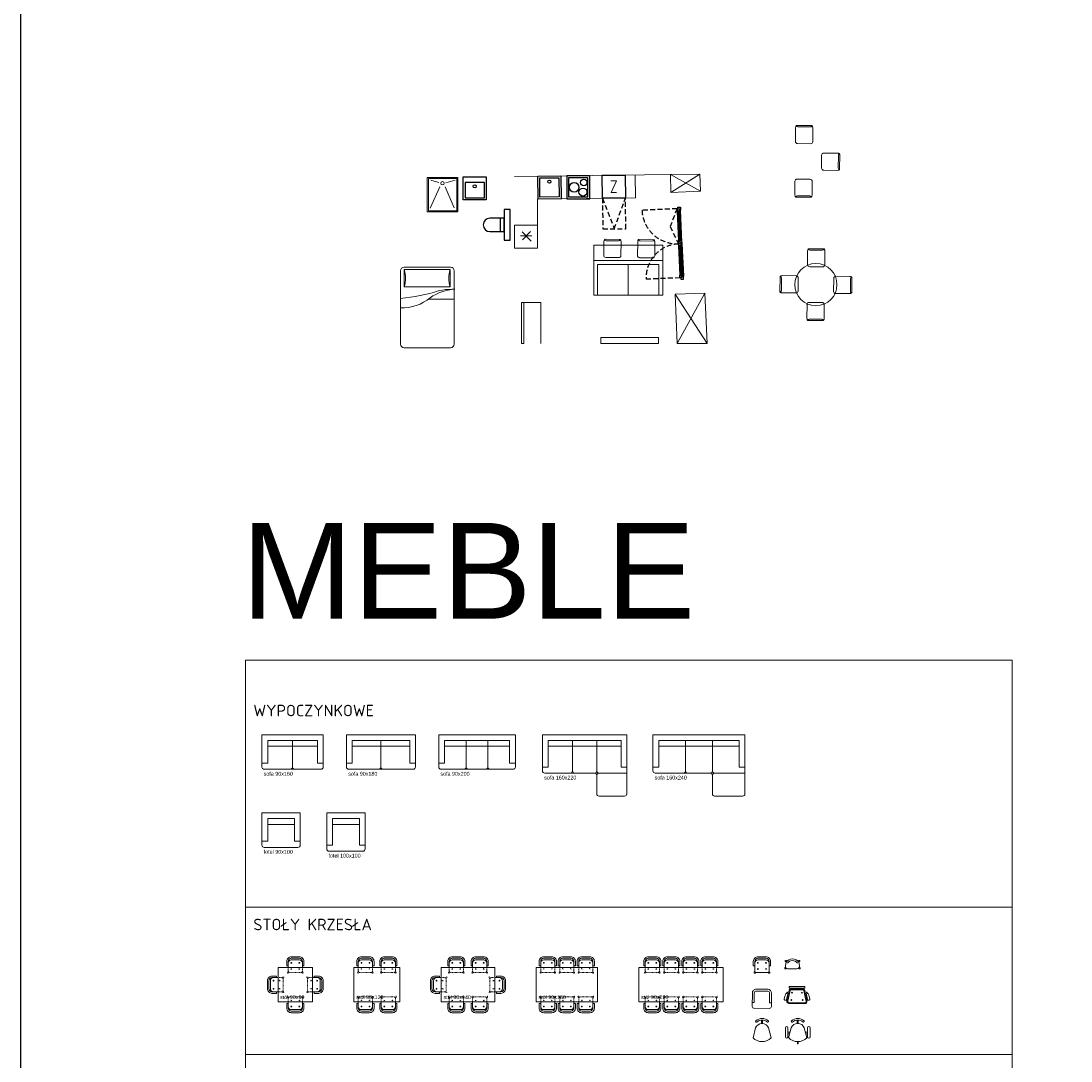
# Model space of a CAD drawing. Header units: millimetres. Extents: x -14047 to 49934, y -21523 to 14989.
# Tile 6 of 201: x -3305 to -567, y -637 to 2076. Entities that reach past the tile are written whole.
import ezdxf
from ezdxf.enums import TextEntityAlignment as Align

# ---------------------------------------------------------------- set-up
doc = ezdxf.new("R2010")
doc.units = ezdxf.units.MM
for name, pattern in [('$TD_AUDIT_GENERATED_(2C6D30)', [1.905, 1.27, -0.635]), ('ACAD_ISO03W100', [30, 12, -18]), ('DASHED', [19.05, 12.7, -6.35])]:
    doc.linetypes.add(name, pattern=pattern)
doc.layers.get('Defpoints').update_dxf_attribs({"color": 252})
doc.layers.add('000_HATCH', color=253, linetype='Continuous', lineweight=5, transparency=0.5)
for name, color, linetype, lineweight in [('000_wyposażenie', 43, 'Continuous', 18), ('02 meble', 255, 'Continuous', 9), ('02 meble cienka', 252, 'Continuous', 9), ('A_OPISY', 44, 'Continuous', 9), ('A_WYPOSAŻENIE', 181, 'Continuous', 9)]:
    doc.layers.add(name, color=color, linetype=linetype, lineweight=lineweight)
doc.layers.add('A.ME.SANITARNE', color=7, linetype='Continuous', true_color=0x878787)
for name, color, linetype in [('A.ST.WI2', 1, 'Continuous'), ('A.ST.WI3', 4, 'Continuous'), ('A.ST.WI4', 8, 'DASHED'), ('A.ST.WI5', 5, 'Continuous'), ('AA OPISY', 40, 'Continuous')]:
    doc.layers.add(name, color=color, linetype=linetype)
doc.styles.add('ARIAL', font='arial.ttf')
doc.styles.add('mam#2', font='romans.shx', dxfattribs={"width": 0.8})
doc.styles.add('ramka', font='isocpeur.ttf')
doc.styles.get("Standard").update_dxf_attribs({"font": 'arial.ttf'})

# ---------------------------------------------------------------- blocks, each defined once
blk = doc.blocks.new('s1')
at = {"layer": '02 meble', "color": 0, "ltscale": 0.5}
blk.add_lwpolyline([(-4621.4, 5059.1), (-4461.4, 5059.1), (-4461.4, 4975.1, -0.414214), (-4467.4, 4969.1), (-4615.4, 4969.1, -0.414214), (-4621.4, 4975.1)], format="xyb", close=True, dxfattribs=at)
at = {"layer": '02 meble cienka', "ltscale": 0.5}
for points in [[(-4606.4, 4985.1), (-4606.4, 5044.1), (-4476.4, 5044.1), (-4476.4, 4985.1)], [(-4606.4, 5029.1), (-4476.4, 5029.1)], [(-4606.4, 4985.1), (-4621.4, 4985.1)], [(-4461.4, 4985.1), (-4476.4, 4985.1)]]:
    blk.add_lwpolyline(points, dxfattribs=at)
for points in [[(-4541.4, 5044.1), (-4541.4, 4975.1, -0.414214), (-4547.4, 4969.1), (-4547.4, 4969.1)], [(-4541.4, 4975.1), (-4541.4, 4975.1, 0.414214), (-4535.4, 4969.1), (-4535.4, 4969.1)]]:
    blk.add_lwpolyline(points, format="xyb", dxfattribs=at)
blk = doc.blocks.new('s2')
at = {"layer": '02 meble', "color": 0, "ltscale": 0.5}
blk.add_lwpolyline([(-4400.9, 5059.1), (-4220.9, 5059.1), (-4220.9, 4975.1, -0.414214), (-4226.9, 4969.1), (-4394.9, 4969.1, -0.414214), (-4400.9, 4975.1)], format="xyb", close=True, dxfattribs=at)
at = {"layer": '02 meble cienka', "ltscale": 0.5}
for points in [[(-4385.9, 4985.1), (-4385.9, 5044.1), (-4235.9, 5044.1), (-4235.9, 4985.1)], [(-4385.9, 5029.1), (-4235.9, 5029.1)], [(-4385.9, 4985.1), (-4400.9, 4985.1)], [(-4220.9, 4985.1), (-4235.9, 4985.1)]]:
    blk.add_lwpolyline(points, dxfattribs=at)
for points in [[(-4310.9, 5044.1), (-4310.9, 4975.1, -0.414214), (-4316.9, 4969.1), (-4316.9, 4969.1)], [(-4310.9, 4975.1), (-4310.9, 4975.1, 0.414214), (-4304.9, 4969.1), (-4304.9, 4969.1)]]:
    blk.add_lwpolyline(points, format="xyb", dxfattribs=at)
blk = doc.blocks.new('s3')
at = {"layer": '02 meble', "color": 0, "ltscale": 0.5}
blk.add_lwpolyline([(-4160.4, 5059.1), (-3960.4, 5059.1), (-3960.4, 4975.1, -0.414214), (-3966.4, 4969.1), (-4154.4, 4969.1, -0.414214), (-4160.4, 4975.1)], format="xyb", close=True, dxfattribs=at)
at = {"layer": '02 meble cienka', "ltscale": 0.5}
for points in [[(-4145.4, 4985.1), (-4145.4, 5044.1), (-3975.4, 5044.1), (-3975.4, 4985.1)], [(-4145.4, 5029.1), (-3975.4, 5029.1)], [(-4145.4, 4985.1), (-4160.4, 4985.1)], [(-3960.4, 4985.1), (-3975.4, 4985.1)]]:
    blk.add_lwpolyline(points, dxfattribs=at)
for points in [[(-4088.7, 5044.1), (-4088.7, 4975.1, -0.414214), (-4094.7, 4969.1), (-4094.7, 4969.1)], [(-4032, 5044.1), (-4032, 4975.1, -0.414214), (-4038, 4969.1), (-4038, 4969.1)], [(-4088.7, 4975.1), (-4088.7, 4975.1, 0.414214), (-4082.7, 4969.1), (-4082.7, 4969.1)], [(-4032, 4975.1), (-4032, 4975.1, 0.414214), (-4026, 4969.1), (-4026, 4969.1)]]:
    blk.add_lwpolyline(points, format="xyb", dxfattribs=at)
blk = doc.blocks.new('s9')
at = {"layer": '02 meble', "color": 0, "ltscale": 0.5}
blk.add_lwpolyline([(-3145.7, 4749.6, 0.414214), (-3151.7, 4755.6), (-3294.7, 4755.6, -0.414214), (-3300.7, 4761.6), (-3300.7, 4855.6), (-3060.7, 4855.6), (-3060.7, 4761.6), (-3060.7, 4701.6, -0.414214), (-3066.7, 4695.6), (-3139.7, 4695.6, -0.414214), (-3145.7, 4701.6), (-3145.7, 4749.6)], format="xyb", dxfattribs=at)
at = {"layer": '02 meble cienka', "ltscale": 0.5}
for points in [[(-3285.7, 4771.6), (-3285.7, 4840.6), (-3075.7, 4840.6), (-3075.7, 4771.6)], [(-3285.7, 4825.6), (-3075.7, 4825.6)], [(-3285.7, 4771.6), (-3300.7, 4771.6)], [(-3060.7, 4771.6), (-3075.7, 4771.6)], [(-3139.7, 4755.6), (-3060.7, 4755.6)]]:
    blk.add_lwpolyline(points, dxfattribs=at)
for points in [[(-3215.7, 4840.6), (-3215.7, 4761.6, -0.414214), (-3221.7, 4755.6), (-3221.7, 4755.6)], [(-3145.7, 4840.6), (-3145.7, 4761.6, -0.414214), (-3151.7, 4755.6), (-3151.7, 4755.6)], [(-3215.7, 4761.6), (-3215.7, 4761.6, 0.414214), (-3209.7, 4755.6), (-3209.7, 4755.6)], [(-3145.7, 4761.6), (-3145.7, 4761.6, 0.414214), (-3139.7, 4755.6), (-3139.7, 4755.6)], [(-3145.7, 4749.6), (-3145.7, 4749.6, -0.414214), (-3139.7, 4755.6), (-3139.7, 4755.6)]]:
    blk.add_lwpolyline(points, format="xyb", dxfattribs=at)
blk = doc.blocks.new('s10')
at = {"layer": '02 meble', "color": 0, "ltscale": 0.5}
blk.add_lwpolyline([(-3368.8, 4761.6), (-3368.8, 4701.6, -0.414214), (-3374.8, 4695.6), (-3441.1, 4695.6, -0.414214), (-3447.1, 4701.6), (-3447.1, 4749.6, 0.414214), (-3453.1, 4755.6), (-3582.8, 4755.6, -0.414214), (-3588.8, 4761.6), (-3588.8, 4855.6), (-3368.8, 4855.6), (-3368.8, 4761.6)], format="xyb", dxfattribs=at)
at = {"layer": '02 meble cienka', "ltscale": 0.5}
for points in [[(-3573.8, 4771.6), (-3573.8, 4840.6), (-3383.8, 4840.6), (-3383.8, 4771.6)], [(-3573.8, 4825.6), (-3383.8, 4825.6)], [(-3573.8, 4771.6), (-3588.8, 4771.6)], [(-3368.8, 4771.6), (-3383.8, 4771.6)], [(-3441.1, 4755.6), (-3368.8, 4755.6)]]:
    blk.add_lwpolyline(points, dxfattribs=at)
for points in [[(-3510.5, 4840.6), (-3510.5, 4761.6, -0.414214), (-3516.5, 4755.6), (-3516.5, 4755.6)], [(-3447.1, 4840.6), (-3447.1, 4761.6, -0.414214), (-3453.1, 4755.6), (-3453.1, 4755.6)], [(-3510.5, 4761.6), (-3510.5, 4761.6, 0.414214), (-3504.5, 4755.6), (-3504.5, 4755.6)], [(-3447.1, 4761.6), (-3447.1, 4761.6, 0.414214), (-3441.1, 4755.6), (-3441.1, 4755.6)], [(-3447.1, 4749.6), (-3447.1, 4749.6, -0.414214), (-3441.1, 4755.6), (-3441.1, 4755.6)]]:
    blk.add_lwpolyline(points, format="xyb", dxfattribs=at)
blk = doc.blocks.new('f1')
at = {"layer": '02 meble', "color": 0, "ltscale": 0.5}
blk.add_lwpolyline([(-3756.9, 4855.6), (-3756.9, 4761.6, -0.414214), (-3762.9, 4755.6), (-3850.9, 4755.6, -0.414214), (-3856.9, 4761.6), (-3856.9, 4855.6), (-3756.9, 4855.6)], format="xyb", dxfattribs=at)
at = {"layer": '02 meble cienka', "ltscale": 0.5}
for points in [[(-3841.9, 4771.6), (-3841.9, 4840.6), (-3771.9, 4840.6), (-3771.9, 4771.6)], [(-3841.9, 4825.6), (-3771.9, 4825.6)], [(-3841.9, 4771.6), (-3856.9, 4771.6)], [(-3756.9, 4771.6), (-3771.9, 4771.6)]]:
    blk.add_lwpolyline(points, dxfattribs=at)
blk = doc.blocks.new('f2')
at = {"layer": '02 meble', "color": 0, "ltscale": 0.5}
blk.add_lwpolyline([(-4521.4, 4845.6), (-4521.4, 4761.6, -0.414214), (-4527.4, 4755.6), (-4615.4, 4755.6, -0.414214), (-4621.4, 4761.6), (-4621.4, 4845.6), (-4521.4, 4845.6)], format="xyb", dxfattribs=at)
at = {"layer": '02 meble cienka', "ltscale": 0.5}
for points in [[(-4606.4, 4771.6), (-4606.4, 4830.6), (-4536.4, 4830.6), (-4536.4, 4771.6)], [(-4606.4, 4815.6), (-4536.4, 4815.6)], [(-4606.4, 4771.6), (-4621.4, 4771.6)], [(-4521.4, 4771.6), (-4536.4, 4771.6)]]:
    blk.add_lwpolyline(points, dxfattribs=at)
blk = doc.blocks.new('k1')
at = {"layer": '02 meble', "color": 0, "ltscale": 0.5}
for p, q in [((-4539.8, 4448.5), (-4539.8, 4461.5)), ((-4506.8, 4444.5), (-4535.8, 4444.5)), ((-4502.8, 4461.5), (-4502.8, 4448.5))]:
    blk.add_line(p, q, dxfattribs=at)
for points in [[(-4543.8, 4461.5), (-4543.8, 4473.5, -0.414214), (-4531.8, 4485.5), (-4510.8, 4485.5, -0.414214), (-4498.8, 4473.5), (-4498.8, 4461.5)], [(-4537.4, 4444.8), (-4539.4, 4442.9, -0.414214), (-4541.5, 4442.9), (-4541.5, 4442.9), (-4541.5, 4442.9, -0.414214), (-4541.5, 4445), (-4539.5, 4447)], [(-4505.3, 4444.8), (-4503.3, 4442.9, 0.414214), (-4501.2, 4442.9), (-4501.2, 4442.9), (-4501.2, 4442.9, 0.414214), (-4501.2, 4445), (-4503.2, 4447)]]:
    blk.add_lwpolyline(points, format="xyb", dxfattribs=at)
for points in [[(-4539.8, 4461.5), (-4543.8, 4461.5)], [(-4498.8, 4461.5), (-4502.8, 4461.5)]]:
    blk.add_lwpolyline(points, dxfattribs=at)
for centre, start, end in [((-4535.8, 4448.5), 180, 270), ((-4506.8, 4448.5), 270, 0)]:
    blk.add_arc(centre, 4, start, end, dxfattribs=at)
at = {"layer": '02 meble cienka', "ltscale": 0.5}
blk.add_line((-4531.8, 4481.5), (-4510.8, 4481.5), dxfattribs=at)
blk.add_lwpolyline([(-4539.8, 4469.5), (-4539.8, 4469.5, -0.414214), (-4531.8, 4477.5), (-4510.8, 4477.5, -0.414214), (-4502.8, 4469.5), (-4502.8, 4469.5)], format="xyb", dxfattribs=at)
for points in [[(-4539.8, 4461.5), (-4539.8, 4473.5)], [(-4502.8, 4461.5), (-4502.8, 4473.5)]]:
    blk.add_lwpolyline(points, dxfattribs=at)
for centre in [(-4531.8, 4469.5), (-4510.8, 4469.5), (-4531.8, 4453.5), (-4510.8, 4453.5)]:
    blk.add_circle(centre, 1, dxfattribs=at)
for centre, start, end in [((-4531.8, 4473.5), 90, 180), ((-4510.8, 4473.5), 0, 90)]:
    blk.add_arc(centre, 8, start, end, dxfattribs=at)
blk = doc.blocks.new('k3')
at = {"layer": '02 meble', "color": 0, "ltscale": 0.5}
for p, q in [((-4283.9, 4417.2), (-4283.9, 4421.2)), ((-4246.9, 4421.2), (-4246.9, 4417.2))]:
    blk.add_line(p, q, dxfattribs=at)
blk.add_lwpolyline([(-4287.9, 4421.2), (-4287.9, 4433.2, -0.414214), (-4275.9, 4445.2), (-4254.9, 4445.2, -0.414214), (-4242.9, 4433.2), (-4242.9, 4421.2)], format="xyb", dxfattribs=at)
for points in [[(-4283.9, 4421.2), (-4287.9, 4421.2)], [(-4242.9, 4421.2), (-4246.9, 4421.2)]]:
    blk.add_lwpolyline(points, dxfattribs=at)
at = {"layer": '02 meble cienka', "ltscale": 0.5}
blk.add_line((-4275.9, 4441.2), (-4254.9, 4441.2), dxfattribs=at)
at = {"layer": '02 meble cienka', "linetype": 'ACAD_ISO03W100', "ltscale": 0.08}
for p, q in [((-4283.9, 4408.2), (-4283.9, 4417.2)), ((-4246.9, 4417.2), (-4246.9, 4408.2)), ((-4250.9, 4404.2), (-4279.9, 4404.2))]:
    blk.add_line(p, q, dxfattribs=at)
at = {"layer": '02 meble cienka', "ltscale": 0.5}
blk.add_lwpolyline([(-4283.9, 4429.2), (-4283.9, 4429.2, -0.414214), (-4275.9, 4437.2), (-4254.9, 4437.2, -0.414214), (-4246.9, 4429.2), (-4246.9, 4429.2)], format="xyb", dxfattribs=at)
for points in [[(-4283.9, 4421.2), (-4283.9, 4433.2)], [(-4246.9, 4421.2), (-4246.9, 4433.2)]]:
    blk.add_lwpolyline(points, dxfattribs=at)
at = {"layer": '02 meble cienka', "linetype": 'ACAD_ISO03W100', "ltscale": 0.08}
for points in [[(-4281.5, 4404.5), (-4283.5, 4402.6, -0.414214), (-4285.6, 4402.6), (-4285.6, 4402.6), (-4285.6, 4402.6, -0.414214), (-4285.6, 4404.7), (-4283.6, 4406.7)], [(-4249.4, 4404.5), (-4247.4, 4402.6, 0.414214), (-4245.3, 4402.6), (-4245.3, 4402.6), (-4245.3, 4402.6, 0.414214), (-4245.3, 4404.7), (-4247.3, 4406.7)]]:
    blk.add_lwpolyline(points, format="xyb", dxfattribs=at)
at = {"layer": '02 meble cienka', "ltscale": 0.5}
for centre in [(-4275.9, 4429.2), (-4254.9, 4429.2)]:
    blk.add_circle(centre, 1, dxfattribs=at)
at = {"layer": '02 meble cienka', "linetype": 'ACAD_ISO03W100', "ltscale": 0.08}
for centre in [(-4275.9, 4413.2), (-4254.9, 4413.2)]:
    blk.add_circle(centre, 1, dxfattribs=at)
at = {"layer": '02 meble cienka', "ltscale": 0.5}
for centre, start, end in [((-4275.9, 4433.2), 90, 180), ((-4254.9, 4433.2), 0, 90)]:
    blk.add_arc(centre, 8, start, end, dxfattribs=at)
at = {"layer": '02 meble cienka', "linetype": 'ACAD_ISO03W100', "ltscale": 0.08}
for centre, start, end in [((-4279.9, 4408.2), 180, 270), ((-4250.9, 4408.2), 270, 0)]:
    blk.add_arc(centre, 4, start, end, dxfattribs=at)
blk = doc.blocks.new('k5')
at = {"layer": '02 meble', "color": 0, "ltscale": 0.5}
for points in [[(-2797.2, 4468.3), (-2799, 4470.1, 0.414214), (-2801.1, 4470.1), (-2801.1, 4470.1), (-2801.1, 4470.1, 0.414214), (-2801.1, 4467.9), (-2799.1, 4465.9)], [(-2799.1, 4465.9), (-2800.9, 4457.3, 0.474779), (-2794.3, 4449.2), (-2770.9, 4449.2, 0.474779), (-2764.3, 4457.3), (-2766, 4465.9)], [(-2768, 4468.3), (-2766.1, 4470.1, -0.414214), (-2764, 4470.1), (-2764, 4470.1), (-2764, 4470.1, -0.414214), (-2764, 4467.9), (-2766, 4465.9)], [(-2798.5, 4450.6), (-2800.2, 4448.8, -0.414214), (-2802.4, 4448.8), (-2802.4, 4448.8), (-2802.4, 4448.8, -0.414214), (-2802.4, 4451), (-2800.4, 4452.9)], [(-2766.7, 4450.6), (-2764.9, 4448.8, 0.414214), (-2762.8, 4448.8), (-2762.8, 4448.8), (-2762.8, 4448.8, 0.414214), (-2762.8, 4451), (-2764.8, 4452.9)]]:
    blk.add_lwpolyline(points, format="xyb", dxfattribs=at)
blk.add_arc((-2782.6, 4454.1), 20.4, 35.6598, 144.3402, dxfattribs=at)
at = {"layer": '02 meble cienka', "ltscale": 0.5}
blk.add_arc((-2782.6, 4454.1), 16.4, 35.6598, 144.3402, dxfattribs=at)
blk = doc.blocks.new('k6')
at = {"layer": '02 meble', "color": 0}
for p, q in [((-2887.6, 4350.8), (-2887.2, 4385.8)), ((-2847.1, 4395.4), (-2877.1, 4395.7)), ((-2837.6, 4350.3), (-2837.2, 4385.3)), ((-2842.6, 4345.4), (-2882.6, 4345.8))]:
    blk.add_line(p, q, dxfattribs=at)
for centre, radius, start, end in [((-2877.2, 4385.7), 10, 89.4208, 179.4208), ((-2847.2, 4385.4), 10, 359.4208, 89.4208), ((-2882.6, 4350.8), 5, 179.4208, 269.4208), ((-2842.6, 4350.4), 5, 269.4208, 359.4208)]:
    blk.add_arc(centre, radius, start, end, dxfattribs=at)
at = {"layer": '02 meble cienka'}
for p, q in [((-2882.5, 4360.8), (-2882.2, 4385.8)), ((-2847.2, 4390.4), (-2877.2, 4390.7)), ((-2842.5, 4360.4), (-2842.2, 4385.4)), ((-2882.5, 4360.8), (-2887.5, 4360.8)), ((-2837.5, 4360.3), (-2842.5, 4360.4))]:
    blk.add_line(p, q, dxfattribs=at)
for centre, start, end in [((-2877.2, 4385.7), 89.4208, 179.4208), ((-2847.2, 4385.4), 359.4208, 89.4208)]:
    blk.add_arc(centre, 5, start, end, dxfattribs=at)
blk = doc.blocks.new('k7')
at = {"layer": '02 meble', "color": 0}
for points in [[(-2802.3, 4376.6), (-2800.3, 4383.2, -0.414214), (-2798.3, 4384.4), (-2796.2, 4383.9, -0.414214), (-2795.1, 4381.9), (-2797, 4372.9)], [(-2795.4, 4387, 1), (-2797.5, 4387.6), (-2798.3, 4384.4)], [(-2796.2, 4383.9), (-2795.4, 4387, 0.414214)], [(-2739.1, 4376.6), (-2741.1, 4383.2, 0.414214), (-2743.1, 4384.4), (-2745.2, 4383.9, 0.414214), (-2746.4, 4381.9), (-2744.5, 4372.9)], [(-2746, 4387, -1), (-2743.9, 4387.6), (-2743.1, 4384.4)], [(-2745.2, 4383.9), (-2746, 4387, -0.414214)], [(-2797, 4372.9), (-2797.9, 4368.5, -0.414214), (-2800.5, 4367), (-2802.6, 4367.5, -0.414214), (-2804.2, 4370.2), (-2802.3, 4376.6)], [(-2744.5, 4372.9), (-2743.6, 4368.5, 0.414214), (-2740.9, 4367), (-2738.8, 4367.5, 0.414214), (-2737.2, 4370.2), (-2739.1, 4376.6)]]:
    blk.add_lwpolyline(points, format="xyb", dxfattribs=at)
for points in [[(-2746.2, 4371.5), (-2750.4, 4392.5, 0.365317), (-2754.7, 4396.2), (-2786.6, 4396.4, 0.365317), (-2790.9, 4392.8), (-2797, 4364.7, 0.464861), (-2791.7, 4358.3), (-2783.4, 4358.3), (-2750.2, 4358, 0.464861), (-2744.8, 4364.3)], [(-2789.8, 4398.7), (-2751.7, 4398.4, 0.414214), (-2750.1, 4400), (-2750.1, 4401.1, 0.414214), (-2751.7, 4402.7), (-2789.8, 4403, 0.414214), (-2791.4, 4401.4), (-2791.4, 4400.3, 0.414214)]]:
    blk.add_lwpolyline(points, format="xyb", close=True, dxfattribs=at)
at = {"layer": '02 meble cienka'}
for points in [[(-2794.9, 4364.4), (-2788.7, 4392.4)], [(-2782.2, 4387.6), (-2784.8, 4385.1)], [(-2782.2, 4385.1), (-2784.7, 4387.6)], [(-2759.2, 4387.5), (-2756.7, 4384.9)], [(-2759.2, 4384.9), (-2756.7, 4387.4)], [(-2784.3, 4366.4), (-2786.8, 4368.9)], [(-2784.3, 4368.9), (-2786.8, 4366.4)], [(-2757.5, 4366.1), (-2754.9, 4368.7)], [(-2757.4, 4368.7), (-2754.9, 4366.1)]]:
    blk.add_lwpolyline(points, dxfattribs=at)
for points in [[(-2748.3, 4370.7), (-2752.6, 4392.1, 0.369708), (-2754.7, 4394), (-2786.6, 4394.2, 0.365317), (-2788.7, 4392.4)], [(-2794.9, 4364.3, 0.461561), (-2791.7, 4360.5), (-2750.2, 4360.2)], [(-2750.2, 4360.2, 0.461561), (-2746.9, 4363.9), (-2748.3, 4370.7)]]:
    blk.add_lwpolyline(points, format="xyb", dxfattribs=at)
blk = doc.blocks.new('Krzesło kuchenne')
for p, q in [((5050.5, 10597.3), (5050.5, 10582.9)), ((5054.8, 10597.3), (5054.8, 10582.9)), ((5024.2, 10563.6), (5013.3, 10520.9)), ((5092.1, 10520.9), (5081.2, 10563.6))]:
    blk.add_line(p, q)
for centre, radius, start, end in [((5052.7, 10561.1), 43.6, 50.8845, 129.1155), ((5052.7, 10561.1), 36.3, 50.8845, 129.1155), ((5027.8, 10592.4), 3.67, 136.3492, 301.8818), ((5052.7, 10552.3), 30.7, 21.5956, 158.4044), ((5077.6, 10592.4), 3.67, 238.1182, 43.6508), ((5052.7, 10558.6), 54.6, 223.7116, 316.2884)]:
    blk.add_arc(centre, radius, start, end)
blk = doc.blocks.new('A$C24F04D3E')
for p, q in [((52.4, 102.3), (52.4, 87.9)), ((56.7, 102.3), (56.7, 87.9)), ((0.7, 29.3), (0.7, 68.8)), ((11.7, 68.8), (11.7, 29.3)), ((21.5, 50.7), (11.7, 50.7)), ((26, 68.5), (15.1, 25.9)), ((94, 25.9), (83.1, 68.5)), ((87.7, 50.7), (97.5, 50.7)), ((97.5, 68.8), (97.5, 29.3)), ((108.4, 29.3), (108.4, 68.8)), ((11.7, 42.5), (19.4, 42.5)), ((53.4, 9.1), (53.4, 0)), ((53.4, 0), (55.7, 0)), ((55.7, 0), (55.7, 9.1)), ((97.5, 42.5), (89.8, 42.5))]:
    blk.add_line(p, q)
for centre, radius, start, end in [((29.7, 97.3), 3.67, 136.3492, 301.8818), ((54.6, 66), 43.6, 50.8845, 129.1155), ((54.6, 66), 36.3, 50.8845, 129.1155), ((79.4, 97.3), 3.67, 238.1182, 43.6508), ((6.2, 68.8), 5.49, 0, 180), ((54.6, 57.3), 30.7, 21.5956, 158.4044), ((102.9, 68.8), 5.49, 0, 180), ((6.2, 29.3), 5.49, 180, 0), ((54.6, 63.6), 54.6, 223.7116, 316.2884), ((102.9, 29.3), 5.49, 180, 0)]:
    blk.add_arc(centre, radius, start, end)
blk = doc.blocks.new('lozko')
at = {"layer": '000_wyposażenie', "linetype": 'ByBlock'}
for p, q in [((15299.5, 9383.9), (15299.5, 9504.7)), ((15309.1, 9514.3), (15499.9, 9514.3)), ((15357.1, 9508.5), (15357.1, 9514.3)), ((15382.7, 9448.5), (15382.7, 9514.3)), ((15509.5, 9504.7), (15509.5, 9383.9)), ((15305.9, 9503.5), (15305.9, 9383.9)), ((15350.7, 9503.5), (15305.9, 9503.5)), ((15350.7, 9383.9), (15350.7, 9503.5)), ((15305.9, 9383.9), (15350.7, 9383.9)), ((15499.9, 9374.3), (15309.1, 9374.3))]:
    blk.add_line(p, q, dxfattribs=at)
for centre, radius, start, end in [((15309.1, 9504.7), 9.6, 90, 180), ((15474.6, 9520.9), 117.6, 182.5398, 216.0403), ((15510.7, 9508.5), 153.6, 179.9814, 192.4667), ((15499.9, 9504.7), 9.6, 0, 90), ((15328.3, 9580.3), 80, 253.7398, 286.2602), ((14899.2, 9329.3), 484.1, 5.3221, 17.5536), ((15290.6, 9379.1), 114.8, 357.5774, 39.2378), ((15309.1, 9383.9), 9.6, 180, 270), ((15328.3, 9307.1), 80, 73.7398, 106.2602), ((15499.9, 9383.9), 9.6, 270, 0)]:
    blk.add_arc(centre, radius, start, end, dxfattribs=at)
blk = doc.blocks.new('chair')
at = {"layer": '000_wyposażenie'}
for p, q in [((14567.7, 2059), (14601.4, 2058.8)), ((14601.4, 2058.8), (14567.7, 2059)), ((14561.8, 2017.4), (14562, 2053.4)), ((14562, 2053.4), (14561.8, 2017.4)), ((14607, 2053.1), (14606.8, 2017.1)), ((14606.8, 2017.1), (14607, 2053.1)), ((14562.7, 2014.7), (14564.7, 2013)), ((14562.7, 2014.7), (14564.7, 2013)), ((14564.8, 2011.8), (14603.6, 2011.5)), ((14603.6, 2011.5), (14564.8, 2011.8)), ((14601.1, 2011.5), (14567.4, 2011.7)), ((14567.4, 2011.7), (14601.1, 2011.5)), ((14567.9, 2015.3), (14600.7, 2015.1)), ((14600.7, 2015.1), (14567.9, 2015.3)), ((14605.8, 2014.4), (14603.9, 2012.7)), ((14605.8, 2014.4), (14603.9, 2012.7))]:
    blk.add_line(p, q, dxfattribs=at)
for centre, radius, start, end in [((14567.6, 2053.4), 5.63, 89.6282, 179.6282), ((14567.6, 2053.4), 5.63, 89.6282, 179.6282), ((14601.4, 2053.1), 5.63, 359.6282, 89.6282), ((14601.4, 2053.1), 5.63, 359.6282, 89.6282), ((14567.4, 2017.4), 5.63, 179.6282, 269.6282), ((14567.4, 2017.4), 5.63, 179.6282, 269.6282), ((14564.9, 2014), 2.25, 161.4949, 269.6282), ((14564.9, 2014), 2.25, 161.4949, 269.6282), ((14567.9, 2011.9), 3.38, 89.6282, 161.4949), ((14567.9, 2011.9), 3.38, 89.6282, 161.4949), ((14600.7, 2011.7), 3.38, 17.7614, 89.6282), ((14600.7, 2011.7), 3.38, 17.7614, 89.6282), ((14601.2, 2017.2), 5.63, 269.6282, 359.6282), ((14601.2, 2017.2), 5.63, 269.6282, 359.6282), ((14603.6, 2013.8), 2.25, 269.6282, 17.7614), ((14603.6, 2013.8), 2.25, 269.6282, 17.7614)]:
    blk.add_arc(centre, radius, start, end, dxfattribs=at)
blk = doc.blocks.new('*U98')
at = {"layer": '000_wyposażenie'}
blk.add_blockref('chair', (-14584.4, -2035.3), dxfattribs=at)
blk = doc.blocks.new('*U99')
at = {"layer": '000_wyposażenie', "color": 0, "linetype": 'ByBlock', "lineweight": -2, "transparency": 16777216}
for p, rotation in [((15402.7, 2591.7), 180), ((15332, 2522.6), 269.9999999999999), ((15471.8, 2521), 90.00000000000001)]:
    blk.add_blockref('*U98', p, dxfattribs=dict(at, rotation=rotation))
blk.add_blockref('*U98', (15401.1, 2451.9), dxfattribs=at)
blk = doc.blocks.new('wc 80')
blk.add_line((57.5, -25), (22.5, -25))
blk.add_lwpolyline([(0, -15), (80, -15), (80, 0), (0, 0)], close=True)
blk.add_lwpolyline([(57.5, -52.5), (57.5, -15), (22.5, -15), (22.5, -52.5)])
blk.add_arc((40, -52.5), 17.5, 180, 360)
blk = doc.blocks.new('umywalka 60')
for points in [[(30, -60), (-30, -60), (-30, 0), (30, 0)], [(-25, -55), (25, -55), (25, -15), (-25, -15)]]:
    blk.add_lwpolyline(points, close=True)
blk.add_circle((0, -25), 4)
blk = doc.blocks.new('prys')
at = {"layer": '000_HATCH'}
for p, q in [((14929.7, 3623.5), (14904.3, 3568.1)), ((14906.3, 3640.4), (14927.1, 3634.4)), ((14943.4, 3623), (14966.5, 3568.3)), ((14945.2, 3633.7), (14969.6, 3640.4))]:
    blk.add_line(p, q, dxfattribs=at)
for points in [[(14896.5, 3558), (14976.5, 3558), (14976.5, 3648), (14896.5, 3648)], [(14899.5, 3561), (14973.5, 3561), (14973.5, 3645), (14899.5, 3645)]]:
    blk.add_lwpolyline(points, close=True, dxfattribs=at)
blk.add_circle((14936.4, 3632.9), 4.35, dxfattribs=at)
blk = doc.blocks.new('KUCHENKA')
for points in [[(-5, -5), (55, -5), (55, 55), (-5, 55)], [(0, 0), (50, 0), (50, 50), (0, 50)]]:
    blk.add_lwpolyline(points, close=True)
for centre, radius in [((25, 35.5), 12.5), ((12.5, 12.5), 10.5), ((37.5, 10.5), 8.5)]:
    blk.add_circle(centre, radius)
blk = doc.blocks.new('zlew')
for points in [[(30, -5), (-30, -5), (-30, 55), (30, 55)], [(25, 0), (-25, 0), (-25, 50), (25, 50)]]:
    blk.add_lwpolyline(points, close=True)
blk.add_circle((0, 40), 4)
blk = doc.blocks.new('zmywarka')
blk.add_lwpolyline([(30, -60), (-30, -60), (-30, 0), (30, 0)], close=True)
at = {"linetype": '$TD_AUDIT_GENERATED_(2C6D30)', "ltscale": 10}
for points in [[(-30, -60), (-30, -140), (30, -140), (30, -60)], [(-30, -60), (0, -140), (30, -60)]]:
    blk.add_lwpolyline(points, dxfattribs=at)
at = {"style": 'mam#2', "width": 0.8}
blk.add_text('Z', height=30, dxfattribs=at).set_placement((0, -30), align=Align.MIDDLE_CENTER)
blk = doc.blocks.new('ok-ramiak2')
at = {"layer": 'A.ST.WI3'}
for points in [[(-5.7, -4.7), (-5.2, -7), (1.3, -7), (1.3, -2), (-0.4, -2), (-0.4, 0), (-5.2, 0), (-5.2, 0), (-5.7, -2.3), (-3.7, -2.3), (-3.7, -4.7)], [(8.3, -4.7), (7.8, -7), (1.8, -7), (1.8, -2), (0, -2), (0, 0), (7.8, 0), (7.8, 0), (8.3, -2.3), (6.3, -2.3), (6.3, -4.7)], [(3.8, -7), (3.3, -9), (-0.7, -9), (-1.2, -7)]]:
    blk.add_lwpolyline(points, close=True, dxfattribs=at)
blk.add_lwpolyline([(1.3, -3.5), (1.3, -5.5)], dxfattribs=at)
blk = doc.blocks.new('ok-ramiak1')
at = {"layer": 'A.ST.WI3'}
blk.add_lwpolyline([(0, 0), (8, 0), (8, 2), (5.3, 2), (5.3, 7), (0, 7), (0, 0)], dxfattribs=at)
blk.add_lwpolyline([(11, 4.3), (10.5, 2), (5.3, 2), (5.3, 7), (3.9, 7), (3.9, 9), (10.5, 9), (10.5, 9), (11, 6.7), (9, 6.7), (9, 4.3)], close=True, dxfattribs=at)
blk = doc.blocks.new('OB04')
at = {"layer": 'A.ST.WI4'}
for points in [[(4.9, -16), (4.9, 72.4)], [(185.1, -16), (185.1, 75.4)], [(185.1, -16), (139.4, 4), (93.7, -16)]]:
    blk.add_lwpolyline(points, dxfattribs=at)
for centre, radius, start, end in [((4.9, -16), 88.4, 0, 90), ((185.1, -16), 91.4, 90, 180)]:
    blk.add_arc(centre, radius, start, end, dxfattribs=at)
at = {"layer": 'A.ST.WI5'}
for p, q in [((93, -25), (9, -25)), ((97, -25), (181, -25))]:
    blk.add_line(p, q, dxfattribs=at)
for points in [[(88.5, -16), (11.5, -16)], [(88.5, -23), (11.5, -23)], [(12, -18.3), (88, -18.3)], [(12, -20.7), (88, -20.7)], [(178.5, -16), (101.5, -16)], [(178.5, -23), (101.5, -23)], [(102, -18.3), (178, -18.3)], [(102, -20.7), (180, -20.7)]]:
    blk.add_lwpolyline(points, dxfattribs=at)
at = {"layer": 'A.ST.WI3', "rotation": 359.9999998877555}
for name, p in [('ok-ramiak1', (1, -25)), ('ok-ramiak2', (93.7, -16))]:
    blk.add_blockref(name, p, dxfattribs=at)
at = {"layer": 'A.ST.WI3', "xscale": -1, "rotation": 1.122444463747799e-07}
blk.add_blockref('ok-ramiak1', (189, -25), dxfattribs=at)
blk = doc.blocks.new('sofa')
at = {"layer": '000_wyposażenie'}
blk.add_line((19002, 5337.3), (19002, 5257.3), dxfattribs=at)
for points in [[(18912, 5257.3), (19092, 5257.3), (19092, 5347.3), (18912, 5347.3)], [(18922, 5257.3), (19082, 5257.3), (19082, 5337.3), (18922, 5337.3)]]:
    blk.add_lwpolyline(points, close=True, dxfattribs=at)

msp = doc.modelspace()

# ---------------------------------------------------------------- linework, layer by layer
at = {"layer": '000_HATCH'}
msp.add_line((-2017.893, 1670.571), (-1611.418, 1675.412), dxfattribs=at)
msp.add_lwpolyline([(-1999.867, 1341.388), (-1993.898, 1341.388), (-1993.898, 1234.611), (-1999.867, 1234.611)], close=True, dxfattribs=at)
at = {"layer": '000_wyposażenie'}
for p, q in [((-1702.445, 1614.324), (-1703.16, 1674.32)), ((-1611.418, 1675.412), (-1534.847, 1676.324)), ((-1610.861, 1628.619), (-1611.418, 1675.412)), ((-1611.418, 1675.412), (-1532.933, 1631.984)), ((-1534.847, 1676.324), (-1610.861, 1628.619)), ((-1532.933, 1631.984), (-1534.847, 1676.324)), ((-1610.861, 1628.619), (-1532.933, 1631.983)), ((-1957.893, 1611.282), (-1702.445, 1614.324)), ((-1957.893, 1483.333), (-1957.893, 1611.282)), ((-2002.995, 1515.135), (-1973.028, 1514.992)), ((-1998.304, 1525.812), (-1974.703, 1501.495)), ((-1997.389, 1504.969), (-1976.333, 1526.339)), ((-2017.893, 1483.333), (-1957.893, 1483.333)), ((-1599.389, 1362.866), (-1521.461, 1366.23)), ((-1599.389, 1362.866), (-1593.852, 1234.611)), ((-1599.389, 1362.866), (-1515.779, 1234.611)), ((-1521.461, 1366.23), (-1593.852, 1234.611)), ((-1521.461, 1366.23), (-1515.779, 1234.611)), ((-1999.867, 1341.388), (-1949.867, 1341.388)), ((-1949.867, 1341.388), (-1949.867, 1234.611)), ((-1515.779, 1234.611), (-1593.852, 1234.611))]:
    msp.add_line(p, q, dxfattribs=at)
for points in [[(-2017.893, 1483.333), (-1957.893, 1483.333), (-1957.893, 1543.333), (-2017.893, 1543.333)], [(-1811.552, 1450.753), (-1631.552, 1450.753), (-1631.552, 1490.753), (-1811.552, 1490.753)], [(-1792.759, 1234.611), (-1642.475, 1234.611), (-1642.475, 1250.492), (-1792.759, 1250.492)]]:
    msp.add_lwpolyline(points, close=True, dxfattribs=at)
msp.add_circle((-1232.036, 1388.145), 55, dxfattribs=at)
at = {"layer": 'A_OPISY'}
msp.add_lwpolyline([(-720.253, 408.888), (-2720.253, 408.888), (-2720.253, -2127.073), (-720.253, -2127.073)], close=True, dxfattribs=at)
for points in [[(-2720.253, -235.716), (-720.253, -235.716)], [(-2720.253, -620.032), (-720.253, -620.032)]]:
    msp.add_lwpolyline(points, dxfattribs=at)
at = {"layer": 'A_WYPOSAŻENIE'}
for points in [[(-2634.877, -392.769), (-2544.877, -392.769), (-2544.877, -482.769), (-2634.877, -482.769)], [(-2437.181, -392.769), (-2317.181, -392.769), (-2317.181, -482.769), (-2437.181, -482.769)], [(-2209.486, -392.769), (-2069.486, -392.769), (-2069.486, -482.769), (-2209.486, -482.769)], [(-1961.79, -392.769), (-1801.79, -392.769), (-1801.79, -482.769), (-1961.79, -482.769)], [(-1694.095, -392.769), (-1474.095, -392.769), (-1474.095, -482.769), (-1694.095, -482.769)]]:
    msp.add_lwpolyline(points, close=True, dxfattribs=at)
at = {"layer": 'Defpoints', "color": 1}
msp.add_lwpolyline([(-3305.432, 14232.273), (37585.961, 14232.273), (37585.961, -3325.025), (-3305.432, -3325.025)], close=True, dxfattribs=at)

# ---------------------------------------------------------------- block references
at = {"rotation": 269.9999999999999}
msp.add_blockref('lozko', (-11689.669, 16733.197), dxfattribs=at)
at = {"layer": '000_HATCH'}
for name, p in [('prys', (-17142.384, -1980.184)), ('sofa', (-20723.52, -3896.593))]:
    msp.add_blockref(name, p, dxfattribs=at)
at = {"layer": '000_wyposażenie'}
for p, rotation in [((13321.638, 3814.724), 180), ((841.605, -12875.626), 90.00000000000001), ((12837.798, 3398.012), 179.529927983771), ((12925.991, 3397.345), 179.529927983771)]:
    msp.add_blockref('chair', p, dxfattribs=dict(at, rotation=rotation))
for name, p in [('chair', (-15848.745, -395.592)), ('*U99', (-16633.95, -1133.661))]:
    msp.add_blockref(name, p, dxfattribs=at)
at = {"layer": 'A.ME.SANITARNE'}
for name, p, rotation in [('zlew', (-1926.787, 1616.653), 0.68263321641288), ('KUCHENKA', (-1827.127, 1617.006), 89.99999999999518), ('zmywarka', (-1759.527, 1673.648), 0.682633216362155), ('wc 80', (-2029.893, 1583.877), 269.9999999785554)]:
    msp.add_blockref(name, p, dxfattribs=dict(at, rotation=rotation))
msp.add_blockref('umywalka 60', (-2121.893, 1669.69), dxfattribs=at)
at = {"layer": 'A.ST.WI2', "rotation": 92.47301958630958}
msp.add_blockref('OB04', (-1602.349, 1400.381), dxfattribs=at)
at = {"layer": 'A_WYPOSAŻENIE'}
for name, p in [('s1', (1944.447, -4845.091)), ('s2', (1944.447, -4845.091)), ('s3', (1944.447, -4845.091)), ('s10', (1643.591, -4641.521)), ('s9', (1643.591, -4641.521)), ('f2', (1944.447, -4835.091)), ('f1', (1349.049, -4845.091)), ('k3', (1675.569, -4809.981)), ('k3', (1858.352, -4809.981)), ('k3', (2095.459, -4809.981)), ('k3', (2334.098, -4809.981)), ('k3', (2606.745, -4809.981)), ('k1', (3148.522, -4850.285)), ('k5', (1489.404, -4845.091)), ('k6', (1489.404, -4845.091)), ('k7', (1489.404, -4845.091))]:
    msp.add_blockref(name, p, dxfattribs=at)
at = {"layer": 'A_WYPOSAŻENIE', "xscale": -1}
for p in [(-6612.714, -4809.981), (-6374.431, -4809.981), (-6147.236, -4809.981), (-6097.678, -4809.981), (-5874.589, -4809.981), (-5825.031, -4809.981), (-5775.473, -4809.981)]:
    msp.add_blockref('k3', p, dxfattribs=at)
at = {"layer": 'A_WYPOSAŻENIE'}
for p, rotation in [((1782.336, 3827.677), 90), ((2207.726, 3827.677), 90), ((-6612.714, 3934.443), 180), ((-6374.431, 3934.443), 180), ((-6147.236, 3934.443), 180), ((-6097.678, 3934.443), 180), ((-5874.589, 3934.443), 180), ((-5825.031, 3934.443), 180), ((-5775.473, 3934.443), 180)]:
    msp.add_blockref('k3', p, dxfattribs=dict(at, rotation=rotation))
at = {"layer": 'A_WYPOSAŻENIE', "xscale": -1}
for p, rotation in [((-6962.089, 3827.677), 270), ((-6486.698, 3827.677), 270), ((1675.569, 3934.443), 180), ((1858.352, 3934.443), 180), ((2095.459, 3934.443), 180), ((2334.098, 3934.443), 180), ((2606.745, 3934.443), 180)]:
    msp.add_blockref('k3', p, dxfattribs=dict(at, rotation=rotation))
at = {"layer": 'A_WYPOSAŻENIE'}
for name, p, xscale, yscale, zscale in [('Krzesło kuchenne', (1657.069, -6884.099), -0.5995798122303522, 0.5995798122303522, 0.5995798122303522), ('A$C24F04D3E', (-1312.149, -591.517), 0.6, 0.6, 0.6)]:
    msp.add_blockref(name, p, dxfattribs=dict(at, xscale=xscale, yscale=yscale, zscale=zscale))

# ---------------------------------------------------------------- texts
at = {"style": 'ARIAL'}
msp.add_text('MEBLE', height=250, dxfattribs=at).set_placement((-2730.69, 516.772))
at = {"char_height": 30, "attachment_point": 1, "style": 'ramka'}
for s, insert in [('WYPOCZYNKOWE', (-2699.367, 292.364)), ('STOŁY KRZESŁA ', (-2699.367, -265.697))]:
    msp.add_mtext_dynamic_manual_height_columns(s, width=780.02416, gutter_width=12.5, heights=[294.903], dxfattribs=dict(at, insert=insert))
at = {"layer": 'AA OPISY', "ltscale": 0.5, "char_height": 10, "attachment_point": 1}
for s, insert in [('sofa 90x160', (-2672.472, 117.455)), ('sofa 90x180', (-2451.959, 117.455)), ('sofa 90x200', (-2211.447, 117.455)), ('sofa 160x220', (-1940.736, 107.455)), ('sofa 160x240', (-1652.636, 107.455)), ('fotel 90x100', (-2672.472, -86.115)), ('fotel 100x100', (-2503.377, -96.115)), ('stół 90x90', (-2629.809, -465.279)), ('stół 90x120', (-2431.077, -465.279)), ('stół 90x140', (-2203.381, -465.279)), ('stół 90x160', (-1955.686, -465.279)), ('stół 90x220', (-1687.99, -465.279))]:
    msp.add_mtext_dynamic_manual_height_columns(s, width=173.75654, gutter_width=12.5, heights=[19.078], dxfattribs=dict(at, insert=insert))

doc.saveas('drawing.dxf')
